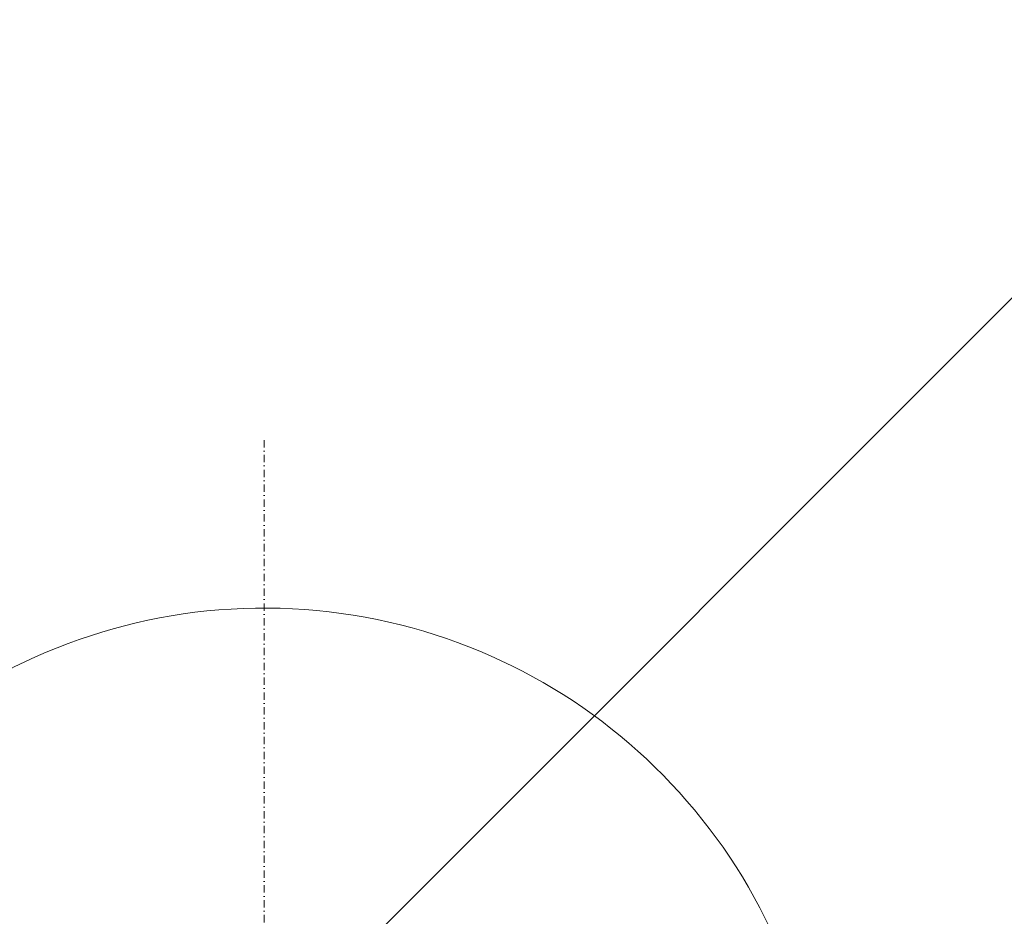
# Model space of a CAD drawing. Header units: millimetres. Extents: x -47038 to 86296, y -75637 to 48966.
# Tile 105 of 174: x -29535 to -28865, y 29091 to 29702. Entities that reach past the tile are written whole.
import ezdxf

# ---------------------------------------------------------------- set-up
doc = ezdxf.new("R2010")
doc.units = ezdxf.units.MM
doc.linetypes.add('DASHDOT', pattern=[1, 0.5, -0.25, 0, -0.25])
doc.layers.add('00 - nowa technologia myjni_Nr_pióra__95', color=7, linetype='Continuous', lineweight=20, true_color=0x7c7c7c)
doc.layers.add('AP_zakres_Oopracowania', color=7, linetype='Continuous', lineweight=5)
doc.layers.add('XREF', color=8, linetype='Continuous', lineweight=9)

# ---------------------------------------------------------------- blocks, each defined once
blk = doc.blocks.new('parter 2025.10.15')
at = {"layer": '00 - nowa technologia myjni_Nr_pióra__95', "color": 8, "linetype": 'DASHDOT', "lineweight": 5}
blk.add_line((909.203, 2397.313), (909.203, 2298.253), dxfattribs=at)
at = {"layer": '00 - nowa technologia myjni_Nr_pióra__95', "color": 8, "linetype": 'Continuous', "lineweight": 5}
blk.add_arc((909.203, 2347.783), 38.1, 9.12607, 165.11573, dxfattribs=at)

msp = doc.modelspace()

# ---------------------------------------------------------------- block references
at = {"layer": 'XREF', "xscale": 10, "yscale": 10, "zscale": 10}
msp.add_blockref('parter 2025.10.15', (-38460.61, 5442.28), dxfattribs=at)

# ---------------------------------------------------------------- next in the draw order: hatches: boundary and pattern name
at = {"layer": 'AP_zakres_Oopracowania'}
h = msp.add_hatch(dxfattribs=at)
h.set_pattern_fill('ANSI31', color=256, scale=200, style=0)
h.paths.add_polyline_path([(-27793.16, 32584.78), (-31913.15, 32584.78), (-31913.15, 28539.94), (-27793.16, 28539.94)])
h.paths.add_polyline_path([(-31094.55, 29743.16), (-28160.72, 29743.16), (-28160.72, 30409.09), (-31094.55, 30409.09)], flags=24)

doc.saveas('drawing.dxf')
